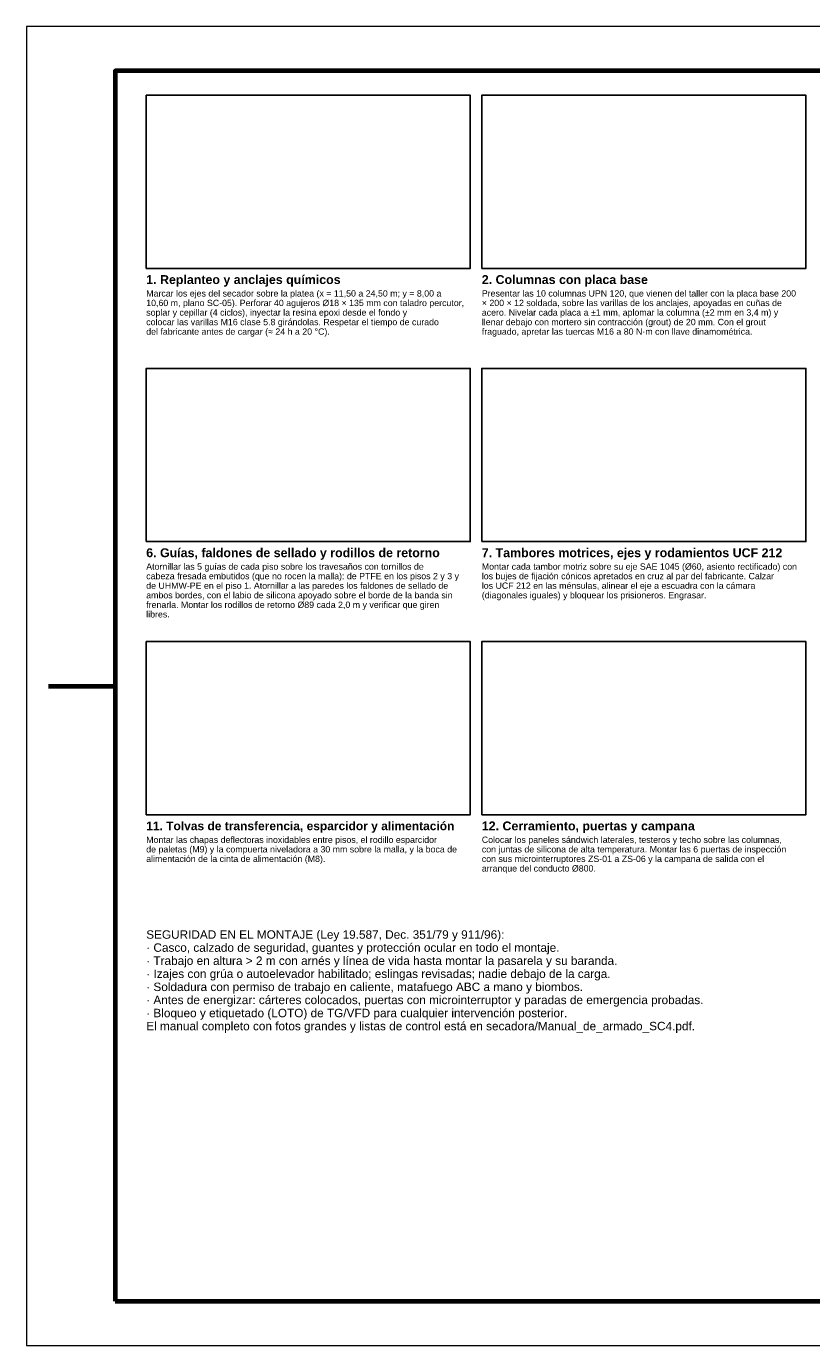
# Model space of a CAD drawing. Header units: millimetres. Extents: x 0 to 420, y 0 to 297.
# Tile 1 of 2: x 0 to 177, y 0 to 297. Entities that reach past the tile are written whole.
import ezdxf
from ezdxf.enums import TextEntityAlignment as Align

# ---------------------------------------------------------------- set-up
doc = ezdxf.new("R2010")
doc.units = ezdxf.units.MM
doc.header["$LTSCALE"] = 0.5
for name, color, linetype, lineweight in [('AUXILIAR', 9, 'CONTINUOUS', 13), ('FINO', 7, 'CONTINUOUS', 25), ('HOJA', 8, 'CONTINUOUS', 13), ('RECUADRO', 7, 'CONTINUOUS', 70), ('TEXTO', 7, 'CONTINUOUS', 25)]:
    doc.layers.add(name, color=color, linetype=linetype, lineweight=lineweight)
doc.styles.add('NEGRITA', font='arialbd.ttf')
doc.styles.get("Standard").update_dxf_attribs({"font": 'arial.ttf'})
picture_1 = doc.add_image_def('image1.png', size_in_pixel=(2000, 1068))
picture_2 = doc.add_image_def('image2.png', size_in_pixel=(2000, 1068))
picture_3 = doc.add_image_def('image6.png', size_in_pixel=(2000, 1068))
picture_4 = doc.add_image_def('image7.png', size_in_pixel=(2000, 1068))
picture_5 = doc.add_image_def('image11.png', size_in_pixel=(2000, 1068))
picture_6 = doc.add_image_def('image12.png', size_in_pixel=(2000, 1068))

msp = doc.modelspace()

# ---------------------------------------------------------------- linework, layer by layer
at = {"layer": 'FINO'}
for points in [[(27, 242.5), (100, 242.5), (100, 281.5), (27, 281.5)], [(102.6, 242.5), (175.6, 242.5), (175.6, 281.5), (102.6, 281.5)], [(27, 181), (100, 181), (100, 220), (27, 220)], [(102.6, 181), (175.6, 181), (175.6, 220), (102.6, 220)], [(27, 119.5), (100, 119.5), (100, 158.5), (27, 158.5)], [(102.6, 119.5), (175.6, 119.5), (175.6, 158.5), (102.6, 158.5)]]:
    msp.add_lwpolyline(points, close=True, dxfattribs=at)
at = {"layer": 'HOJA'}
msp.add_lwpolyline([(0, 0), (420, 0), (420, 297), (0, 297)], close=True, dxfattribs=at)
at = {"layer": 'RECUADRO'}
msp.add_line((5, 148.5), (20, 148.5), dxfattribs=at)
msp.add_lwpolyline([(20, 10), (410, 10), (410, 287), (20, 287)], close=True, dxfattribs=at)

# ---------------------------------------------------------------- texts
at = {"layer": 'TEXTO', "style": 'NEGRITA'}
for s, height, p in [('1. Replanteo y anclajes químicos', 2, (27, 240)), ('2. Columnas con placa base', 2, (102.6, 240)), ('6. Guías, faldones de sellado y rodillos de retorno', 2, (27, 178.5)), ('7. Tambores motrices, ejes y rodamientos UCF 212', 2, (102.6, 178.5)), ('11. Tolvas de transferencia, esparcidor y alimentación', 1.9312, (27, 117)), ('12. Cerramiento, puertas y campana', 2, (102.6, 117))]:
    msp.add_text(s, height=height, dxfattribs=at).set_placement(p, align=Align.MIDDLE_LEFT)
at = {"layer": 'TEXTO'}
for s, height, p in [('Marcar los ejes del secador sobre la platea (x = 11,50 a 24,50 m; y = 8,00 a', 1.42, (27, 237.6)), ('Presentar las 10 columnas UPN 120, que vienen del taller con la placa base 200', 1.42, (102.6, 237.6)), ('10,60 m, plano SC-05). Perforar 40 agujeros Ø18 × 135 mm con taladro percutor,', 1.42, (27, 235.45)), ('× 200 × 12 soldada, sobre las varillas de los anclajes, apoyadas en cuñas de', 1.42, (102.6, 235.45)), ('soplar y cepillar (4 ciclos), inyectar la resina epoxi desde el fondo y', 1.42, (27, 233.3)), ('acero. Nivelar cada placa a ±1 mm, aplomar la columna (±2 mm en 3,4 m) y', 1.42, (102.6, 233.3)), ('colocar las varillas M16 clase 5.8 girándolas. Respetar el tiempo de curado', 1.42, (27, 231.15)), ('del fabricante antes de cargar (≈ 24 h a 20 °C).', 1.42, (27, 229)), ('fraguado, apretar las tuercas M16 a 80 N·m con llave dinamométrica.', 1.42, (102.6, 229)), ('llenar debajo con mortero sin contracción (grout) de 20 mm. Con el grout', 1.42, (102.6, 231.15)), ('Atornillar las 5 guías de cada piso sobre los travesaños con tornillos de', 1.42, (27, 176.1)), ('Montar cada tambor motriz sobre su eje SAE 1045 (Ø60, asiento rectificado) con', 1.42, (102.6, 176.1)), ('cabeza fresada embutidos (que no rocen la malla): de PTFE en los pisos 2 y 3 y', 1.42, (27, 173.95)), ('los bujes de fijación cónicos apretados en cruz al par del fabricante. Calzar', 1.42, (102.6, 173.95)), ('de UHMW-PE en el piso 1. Atornillar a las paredes los faldones de sellado de', 1.42, (27, 171.8)), ('ambos bordes, con el labio de silicona apoyado sobre el borde de la banda sin', 1.42, (27, 169.65)), ('los UCF 212 en las ménsulas, alinear el eje a escuadra con la cámara', 1.42, (102.6, 171.8)), ('(diagonales iguales) y bloquear los prisioneros. Engrasar.', 1.42, (102.6, 169.65)), ('frenarla. Montar los rodillos de retorno Ø89 cada 2,0 m y verificar que giren', 1.42, (27, 167.5)), ('libres.', 1.42, (27, 165.35)), ('Montar las chapas deflectoras inoxidables entre pisos, el rodillo esparcidor', 1.42, (27, 114.6)), ('Colocar los paneles sándwich laterales, testeros y techo sobre las columnas,', 1.42, (102.6, 114.6)), ('de paletas (M9) y la compuerta niveladora a 30 mm sobre la malla, y la boca de', 1.42, (27, 112.45)), ('alimentación de la cinta de alimentación (M8).', 1.42, (27, 110.3)), ('con juntas de silicona de alta temperatura. Montar las 6 puertas de inspección', 1.42, (102.6, 112.45)), ('con sus microinterruptores ZS-01 a ZS-06 y la campana de salida con el', 1.42, (102.6, 110.3)), ('arranque del conducto Ø800.', 1.42, (102.6, 108.15)), ('SEGURIDAD EN EL MONTAJE (Ley 19.587, Dec. 351/79 y 911/96):', 1.9, (27, 93.5)), ('· Casco, calzado de seguridad, guantes y protección ocular en todo el montaje.', 1.9, (27, 90.56)), ('· Trabajo en altura > 2 m con arnés y línea de vida hasta montar la pasarela y su baranda.', 1.9, (27, 87.61)), ('· Izajes con grúa o autoelevador habilitado; eslingas revisadas; nadie debajo de la carga.', 1.9, (27, 84.67)), ('· Soldadura con permiso de trabajo en caliente, matafuego ABC a mano y biombos.', 1.9, (27, 81.72)), ('· Antes de energizar: cárteres colocados, puertas con microinterruptor y paradas de emergencia probadas.', 1.9, (27, 78.78)), ('· Bloqueo y etiquetado (LOTO) de TG/VFD para cualquier intervención posterior.', 1.9, (27, 75.83)), ('El manual completo con fotos grandes y listas de control está en secadora/Manual_de_armado_SC4.pdf.', 1.9, (27, 72.89))]:
    msp.add_text(s, height=height, dxfattribs=at).set_placement(p, align=Align.TOP_LEFT)

# ---------------------------------------------------------------- pictures from other files: only their frames are drawn
at = {"layer": 'AUXILIAR'}
image = msp.add_image(picture_1, insert=(27, 242.5), size_in_units=(73, 39), dxfattribs=at)
image = msp.add_image(picture_2, insert=(102.6, 242.5), size_in_units=(73, 39), dxfattribs=at)
image = msp.add_image(picture_3, insert=(27, 181), size_in_units=(73, 39), dxfattribs=at)
image = msp.add_image(picture_4, insert=(102.6, 181), size_in_units=(73, 39), dxfattribs=at)
image = msp.add_image(picture_5, insert=(27, 119.5), size_in_units=(73, 39), dxfattribs=at)
image = msp.add_image(picture_6, insert=(102.6, 119.5), size_in_units=(73, 39), dxfattribs=at)

doc.saveas('drawing.dxf')
